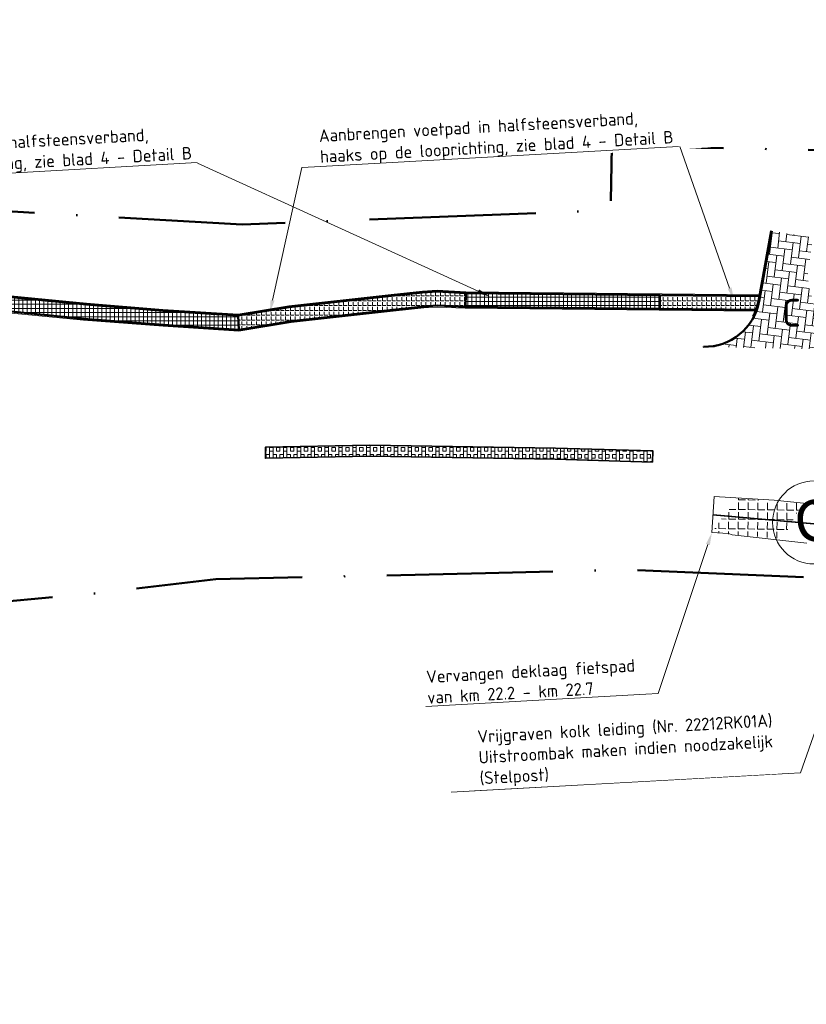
# Model space of a CAD drawing. Header units: metres. Extents: x 125342 to 129425, y 451189 to 457051.
# Tile 52 of 68: x 127828 to 127885, y 451854 to 451925. Entities that reach past the tile are written whole.
import ezdxf
from ezdxf import colors
from ezdxf.entities.mleader import LeaderData, LeaderLine
from ezdxf.math import Vec2, Vec3

# ---------------------------------------------------------------- set-up
doc = ezdxf.new("R2010")
doc.units = ezdxf.units.M
doc.linetypes.add('VW-30-270_STREEP', pattern=[3, 0.3, -2.7])
doc.linetypes.add('XX-PROJECTGRENS', pattern=[18, 12, -3, 0, -3])
for name, color, linetype, lineweight in [('N-WE-KG-GRENS_PROJECT_NIEUW-G', 7, 'XX-PROJECTGRENS', 50), ('N-WE-VH-KANTOPSLUITING_ACHTERKANTBAND-G', 5, 'Continuous', 35), ('N-WE-VH-KANTVERHARDING-G', 210, 'Continuous', 50), ('N-WE-VH-VERHARDING_ASFALT_FIETS_ZWART-O', 10, 'Continuous', 18), ('N-WE-VH-VERHARDING_BETONSTRAATSTEEN-A-500', 252, 'Continuous', 18), ('N-WE-VH-VERHARDING_GRASBETONSTEEN-A-1000-80CM', 72, 'Continuous', 18), ('N-WE-VH-VERHARDING_GRASBETONSTEEN-G', 70, 'Continuous', 35), ('N-WE-VH-VERHARDING_TEGEL-A-1000-freeze', 252, 'Continuous', 18), ('N-WE-VH-VERHARDING_TEGEL-O', 252, 'Continuous', 18), ('N-WE-VW-AANPIJLING-G', 7, 'Continuous', 18), ('N-WE-VW-MARKERING_LANGS_STREEP_30270_010-G', 7, 'VW-30-270_STREEP', 13), ('X-XX-AL-T18', 7, 'Continuous', 18)]:
    doc.layers.add(name, color=color, linetype=linetype, lineweight=lineweight)
doc.styles.add('NLCS-ISO-M500-T18', font='NLCS-ISO.ttf', dxfattribs={"height": 0.9})
doc.styles.get("Standard").update_dxf_attribs({"font": 'arial.ttf'})
pattern_1 = [(0, (0, 0), (0, 0.3492500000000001), [0.254, -0.09525]), (90, (0, 0), (-0.3492500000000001, 2.138539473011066e-17), [0.254, -0.09525])]

# ---------------------------------------------------------------- blocks, each defined once
blk = doc.blocks.new('symbool met letter')
at = {"layer": 'N-WE-VH-VERHARDING_TEGEL-O'}
blk.add_circle((-0.002874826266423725, -0.006289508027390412), 3, dxfattribs=at)
blk.add_attdef('LETTER', (-1.389117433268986, -1.384762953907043), '', height=3)

msp = doc.modelspace()

# ---------------------------------------------------------------- hatches: boundary and pattern name
at = {"layer": 'N-WE-VH-VERHARDING_ASFALT_FIETS_ZWART-O'}
h = msp.add_hatch(dxfattribs=at)
h.set_pattern_fill('ANGLE', scale=0.1, angle=-0.7003913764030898)
h.set_pattern_definition([(359.299608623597, (0, 0), (0.008538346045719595, 0.6984478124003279), [0.508, -0.1905]), (89.29960862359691, (0, 0), (-0.6984478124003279, 0.008538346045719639), [0.508, -0.1905])])
edge = h.paths.add_edge_path()
edge.add_arc((127903.0242057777, 452151.4499459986), 262.3885520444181, 265.1972650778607, 265.93632545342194, ccw=False)
edge.add_line((127881.0556168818, 451889.982675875), (127879.8434580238, 451890.0885684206))
edge.add_line((127879.8434580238, 451890.0885684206), (127878.8123091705, 451888.8629099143))
edge.add_line((127878.8123091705, 451888.8629099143), (127883.6967060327, 451888.3851848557))
edge.add_line((127883.6967060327, 451888.3851848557), (127884.4300269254, 451889.7210619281))
h.paths.add_polyline_path([(127883.6967060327, 451888.3851848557), (127878.8123091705, 451888.8629099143), (127877.9187241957, 451887.6152380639), (127880.9388314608, 451887.349479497), (127883.038597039, 451887.1863199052)])
at = {"layer": 'N-WE-VH-VERHARDING_BETONSTRAATSTEEN-A-500'}
h = msp.add_hatch(dxfattribs=at)
h.set_pattern_fill('AVH-BSS_KEIFORMAAT_ELLEBOOG-SO', color=256, scale=5, angle=353, pattern_type=2)
h.set_pattern_definition([(353, (0, 0), (0.5850681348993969, 0.4571053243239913), [1.575, -0.525]), (262.9999999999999, (0.1279628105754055, 1.042173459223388), (0.5850681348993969, 0.4571053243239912), [1.575, -0.525])])
edge = h.paths.add_edge_path()
edge.add_line((127884.8866143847, 451906.7052940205), (127885.2052968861, 451908.9030474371))
edge.add_line((127885.2052968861, 451908.9030474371), (127882.2461289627, 451909.3827018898))
edge.add_line((127882.2461289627, 451909.3827018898), (127881.4918710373, 451905.2312981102))
edge.add_arc((127874.9184438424, 451905.9007444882), 6.607427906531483, 336.1659140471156, 354.1849717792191, ccw=False)
edge.add_arc((127877.3896692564, 451905.0295546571), 3.999999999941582, 268.766446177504, 333.2755186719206, ccw=False)
edge.add_line((127877.3035576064, 451901.0304816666), (127882.5318176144, 451900.9184836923))
edge.add_line((127882.5318176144, 451900.9184836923), (127890.8572272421, 451900.7742139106))
edge.add_line((127890.8572272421, 451900.7742139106), (127890.8191675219, 451901.5749935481))
edge.add_line((127890.8191675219, 451901.5749935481), (127887.9514076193, 451902.232422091))
edge.add_arc((127888.8452139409, 451906.1312822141), 4.000000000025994, 171.7494019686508, 257.0881577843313, ccw=False)
at = {"layer": 'N-WE-VH-VERHARDING_GRASBETONSTEEN-A-1000-80CM'}
h = msp.add_hatch(dxfattribs=at)
h.set_pattern_fill('AVH-GRASBETONSTEEN_01-SO', color=256, scale=0.5, pattern_type=2)
h.set_pattern_definition([(90, (0, 0), (-1, 6.123233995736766e-17), []), (90, (0.25, 0), (-1, 6.123233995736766e-17), []), (0, (0, 0), (0, 1), [-0.25, 0.25]), (0, (0, 0.25), (0, 1), [-0.25, 0.25]), (0, (0, 0.5), (0, 1), [0.25, -0.25]), (0, (0, 0.75), (0, 1), [0.25, -0.25]), (90, (0.5, 0), (-1, 6.123233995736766e-17), [0.25, -0.25]), (90, (0.75, 0), (-1, 6.123233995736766e-17), [0.25, -0.25])])
h.paths.add_polyline_path([(127873.643195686, 451892.7109808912), (127866.6221979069, 451892.9061858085), (127853.239163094, 451893.1298688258), (127845.6979315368, 451892.9818937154), (127845.6955, 451893.782), (127853.238, 451893.93), (127866.64, 451893.706), (127873.6654295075, 451893.5106718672)])
at = {"layer": 'N-WE-VH-VERHARDING_TEGEL-A-1000-freeze'}
h = msp.add_hatch(dxfattribs=at)
h.set_pattern_fill('AVH-TEGEL_300X300_BLOK-SO', color=256, pattern_type=2)
h.set_pattern_definition([(0, (0, 0), (0, 0.3), []), (90, (0, 0), (-0.3, 1.83697019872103e-17), [])])
edge = h.paths.add_edge_path()
edge.add_spline(control_points=[(127802.3816695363, 451906.1357664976), (127802.5995172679, 451905.7310008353), (127802.5988452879, 451905.1306564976)], knot_values=[1.822558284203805, 1.822558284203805, 1.822558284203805, 2.221741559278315, 2.221741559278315, 2.221741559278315], weights=[0.8869659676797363, 0.8989450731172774, 0.9491717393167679], degree=2, periodic=0)
edge.add_line((127802.5988452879, 451905.1306564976), (127802.666, 451905.131))
edge.add_arc((127750.3842441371, 450617.4636454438), 1288.728287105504, 87.45419745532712, 87.67495889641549, ccw=False)
edge.add_arc((127789.5803892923, 451502.6980846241), 402.6265631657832, 87.06358685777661, 87.43101609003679, ccw=False)
edge.add_line((127810.2059999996, 451904.796), (127813.803, 451904.61))
edge.add_line((127813.803, 451904.61), (127817.6379999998, 451904.41))
edge.add_arc((127813.1463086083, 451818.2035517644), 86.32338622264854, 85.11984264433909, 87.01736409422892, ccw=False)
edge.add_arc((127793.8969977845, 451592.3758922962), 312.9699557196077, 84.13753925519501, 85.1257103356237, ccw=False)
edge.add_line((127825.864, 451903.709), (127832.594, 451903.051))
edge.add_line((127832.594, 451903.051), (127838.333, 451902.609))
edge.add_line((127838.333, 451902.609), (127843.784, 451902.26))
edge.add_line((127843.784, 451902.26), (127843.7311144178, 451903.278619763))
edge.add_line((127843.7311144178, 451903.278619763), (127838.303, 451903.627))
edge.add_line((127838.303, 451903.627), (127832.784, 451904.078))
edge.add_line((127832.784, 451904.078), (127825.798, 451904.752))
edge.add_arc((127791.2516381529, 451557.0455375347), 349.4184241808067, 84.32600131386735, 85.19509935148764)
edge.add_arc((127812.517908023, 451810.694387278), 94.87966068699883, 85.16196214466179, 86.85336411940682)
edge.add_line((127817.7260000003, 451905.431), (127814.7045702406, 451905.5973678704))
edge.add_line((127814.7045702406, 451905.5973678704), (127814.4180976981, 451905.6131418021))
edge.add_line((127814.4180976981, 451905.6131418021), (127813.894, 451905.642))
edge.add_line((127813.894, 451905.642), (127810.2650000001, 451905.841))
edge.add_arc((127801.8838892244, 451752.0142424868), 154.0549069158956, 86.88137509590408, 87.84306931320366)
edge.add_arc((127784.727920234, 451291.0381324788), 615.3501384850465, 87.86222996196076, 88.32711143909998)
edge.add_line((127802.6920000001, 451906.126), (127802.3816695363, 451906.1357664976))
h = msp.add_hatch(dxfattribs=at)
h.set_pattern_fill('ANGLE', color=251, scale=0.05)
h.set_pattern_definition(pattern_1)
h.paths.add_polyline_path([(127860.157, 451904.9), (127858.0863966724, 451905.01412225), (127857.0459107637, 451904.9534708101), (127854.7882191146, 451904.7090815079), (127847.4112085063, 451903.8854541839), (127843.7311144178, 451903.278619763), (127843.784, 451902.26), (127847.55, 451902.881), (127854.899, 451903.7015), (127857.13, 451903.943), (127858.125, 451904.001), (127860.128, 451903.915)])
h = msp.add_hatch(dxfattribs=at)
h.set_pattern_fill('AVH-TEGEL_300X300_BLOK-SO', color=256, pattern_type=2)
h.set_pattern_definition([(0, (0, 5), (0, 0.3), []), (90, (0, 5), (-0.3, 1.83697019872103e-17), [])])
edge = h.paths.add_edge_path()
edge.add_spline(control_points=[(127860.157, 451904.9), (127860.128, 451903.915)], knot_values=[1.822558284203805, 1.822558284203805, 2.221741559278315, 2.221741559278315], weights=[0.8869659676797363, 0.9491717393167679], degree=1, periodic=0)
edge.add_line((127860.128, 451903.915), (127874.1623860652, 451903.7638019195))
edge.add_line((127874.1623860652, 451903.7638019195), (127874.173, 451904.749))
edge.add_line((127874.173, 451904.749), (127860.157, 451904.9))
h = msp.add_hatch(dxfattribs=at)
h.set_pattern_fill('ANGLE', color=251, scale=0.05)
h.set_pattern_definition(pattern_1)
edge = h.paths.add_edge_path()
edge.add_line((127881.3900588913, 451904.6712477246), (127874.173, 451904.749))
edge.add_line((127874.173, 451904.749), (127874.1623860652, 451903.7638019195))
edge.add_line((127874.1623860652, 451903.7638019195), (127881.1581430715, 451903.6884338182))
edge.add_arc((127877.3896692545, 451905.0295546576), 4.000000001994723, 340.4104217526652, 349.7016459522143)
edge.add_line((127881.3252299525, 451904.3144588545), (127881.3900588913, 451904.6712477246))
at = {"layer": 'N-WE-VW-AANPIJLING-G'}
h = msp.add_hatch(dxfattribs=at)
h.set_pattern_fill('ANGLE', color=256)
h.set_pattern_definition([(0, (0, 0), (0, 6.985), [5.08, -1.905]), (90, (0, 0), (-6.985, 4.277078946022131e-16), [5.08, -1.905])])
h.paths.add_polyline_path([(127874.7202852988, 451904.733779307), (127860.7559641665, 451904.8678915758)])
edge = h.paths.add_edge_path()
edge.add_line((127858.7295490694, 451904.8315252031), (127860.7559641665, 451904.8678915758))
edge.add_line((127858.7295490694, 451904.8315252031), (127860.7559641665, 451904.8678915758))
edge = h.paths.add_edge_path()
edge.add_line((127857.6890631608, 451904.7708737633), (127858.7295490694, 451904.8315252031))
edge.add_line((127857.6890631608, 451904.7708737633), (127858.7295490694, 451904.8315252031))
edge = h.paths.add_edge_path()
edge.add_line((127855.4313715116, 451904.526484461), (127857.6890631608, 451904.7708737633))
edge.add_line((127855.4313715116, 451904.526484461), (127857.6890631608, 451904.7708737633))
edge = h.paths.add_edge_path()
edge.add_line((127848.0543609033, 451903.702857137), (127855.4313715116, 451904.526484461))
edge.add_line((127848.0543609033, 451903.702857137), (127855.4313715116, 451904.526484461))
edge = h.paths.add_edge_path()
edge.add_line((127844.3742668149, 451903.0960227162), (127848.0543609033, 451903.702857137))
edge.add_line((127844.3742668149, 451903.0960227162), (127848.0543609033, 451903.702857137))
h.paths.add_polyline_path([(127848.193152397, 451902.6984029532), (127844.427152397, 451902.0774029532)])
edge = h.paths.add_edge_path()
edge.add_line((127855.542152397, 451903.5189029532), (127848.193152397, 451902.6984029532))
edge.add_line((127855.542152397, 451903.5189029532), (127848.193152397, 451902.6984029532))
edge = h.paths.add_edge_path()
edge.add_line((127857.773152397, 451903.7604029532), (127855.542152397, 451903.5189029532))
edge.add_line((127857.773152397, 451903.7604029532), (127855.542152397, 451903.5189029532))
edge = h.paths.add_edge_path()
edge.add_line((127858.768152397, 451903.8184029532), (127857.773152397, 451903.7604029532))
edge.add_line((127858.768152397, 451903.8184029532), (127857.773152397, 451903.7604029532))
edge = h.paths.add_edge_path()
edge.add_line((127860.774152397, 451903.8544029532), (127858.768152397, 451903.8184029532))
edge.add_line((127860.774152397, 451903.8544029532), (127858.768152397, 451903.8184029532))
edge = h.paths.add_edge_path()
edge.add_line((127881.7255705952, 451904.0183517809), (127876.9214251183, 451904.6495380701))
edge.add_arc((127871.9909257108, 451804.6194062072), 100.1515706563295, 87.17816664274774, 88.43836549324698)

# ---------------------------------------------------------------- linework, layer by layer
at = {"layer": 'N-WE-VH-KANTOPSLUITING_ACHTERKANTBAND-G', "lineweight": 18}
for points in [[(127882.1496175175, 451909.4108771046), (127881.2268409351, 451904.3323362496, -0.07479522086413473), (127880.8518893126, 451903.234274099, -0.07479522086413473)], [(127843.7261175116, 451903.3791462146), (127838.3102753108, 451903.7267388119), (127832.7928744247, 451904.177608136), (127825.8077450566, 451904.8515241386, 0.003792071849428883), (127820.5283763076, 451905.3356485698, 0.007380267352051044), (127817.7314891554, 451905.5308492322), (127814.4235956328, 451905.7129905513), (127813.8994979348, 451905.7418487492), (127810.2704753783, 451905.9408499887, 0.004196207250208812), (127807.6857636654, 451906.059929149, 0.002028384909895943), (127802.6950324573, 451906.2259540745), (127802.326502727, 451906.2375521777)], [(127802.6003983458, 451905.0298614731), (127802.6642263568, 451905.0309896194, -0.0009628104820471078), (127807.6225581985, 451904.8200986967, -0.001603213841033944), (127810.2008772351, 451904.6961312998), (127813.7978359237, 451904.5101334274), (127817.6327919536, 451904.3101357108, -0.008279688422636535), (127820.4814928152, 451904.1143625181, -0.004311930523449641), (127825.8540275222, 451903.6094981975), (127832.5852942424, 451902.9513743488), (127838.325965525, 451902.5092456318), (127843.7865659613, 451902.1596309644)]]:
    msp.add_lwpolyline(points, format="xyb", dxfattribs=at)
for points in [[(127881.4081767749, 451904.770960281), (127860.1625031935, 451904.9998484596), (127858.0862381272, 451905.1142827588), (127857.0376150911, 451905.053156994), (127854.7772902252, 451904.8084826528), (127847.3975162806, 451903.9845468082), (127843.7261175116, 451903.3791462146)], [(127843.7865659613, 451902.1596309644), (127847.5636922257, 451902.7819073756), (127854.9099288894, 451903.6020988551), (127857.1382956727, 451903.8433138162), (127858.125766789, 451903.9008749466), (127860.1237103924, 451903.8150920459), (127881.1212170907, 451903.5888774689)]]:
    msp.add_lwpolyline(points, dxfattribs=at)
at = {"layer": 'N-WE-VH-KANTVERHARDING-G', "flags": 128}
for points in [[(127882.2480065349, 451909.3929997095), (127881.3252299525, 451904.3144588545, -0.3685982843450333), (127877.3035576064, 451901.0304816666), (127877.3035576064, 451901.0304816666)], [(127843.7311144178, 451903.278619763), (127838.303, 451903.627), (127832.784, 451904.078), (127825.798, 451904.752, 0.003792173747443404), (127820.52, 451905.236, 0.007380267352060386), (127817.7260000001, 451905.431), (127814.418097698, 451905.6131418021), (127813.894, 451905.642), (127810.2650000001, 451905.841, 0.004196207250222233), (127807.6820000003, 451905.96, 0.00202843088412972), (127802.6920000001, 451906.126), (127802.3816695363, 451906.1357664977)], [(127802.5986317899, 451905.1298092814), (127802.666, 451905.131, -0.0009632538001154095), (127807.6270000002, 451904.92, -0.001603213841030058), (127810.2059999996, 451904.796), (127813.803, 451904.61), (127817.638, 451904.41, -0.0082796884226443), (127820.4900000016, 451904.2139999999, -0.004311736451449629), (127825.864, 451903.709), (127832.594, 451903.051), (127838.333, 451902.609), (127843.784, 451902.26)]]:
    msp.add_lwpolyline(points, format="xyb", dxfattribs=at)
for points in [[(127860.157, 451904.9), (127858.0863966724, 451905.01412225), (127857.0459107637, 451904.9534708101), (127854.7882191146, 451904.7090815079), (127847.4112085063, 451903.8854541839), (127843.7311144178, 451903.278619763), (127843.784, 451902.26), (127847.55, 451902.881), (127854.899, 451903.7015), (127857.13, 451903.943), (127858.125, 451904.001), (127860.128, 451903.915)], [(127860.157, 451904.9), (127874.173, 451904.749), (127874.1623860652, 451903.7638019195), (127860.128, 451903.915)]]:
    msp.add_lwpolyline(points, close=True, dxfattribs=at)
msp.add_lwpolyline([(127881.3900588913, 451904.6712477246), (127874.173, 451904.749), (127874.1623860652, 451903.7638019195), (127881.1581430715, 451903.6884338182, 0.04056283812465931), (127881.3252299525, 451904.3144588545)], format="xyb", close=True, dxfattribs=at)
for points in [[(127843.7311803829, 451903.2773492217), (127843.7312463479, 451903.2760786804)], [(127843.7312463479, 451903.2760786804), (127843.784, 451902.26)]]:
    msp.add_lwpolyline(points, dxfattribs=at)
at = {"layer": 'N-WE-VH-VERHARDING_ASFALT_FIETS_ZWART-O', "flags": 128}
msp.add_lwpolyline([(127887.593, 451889.4299999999), (127882.418, 451889.949), (127878.0914512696, 451890.2343322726), (127877.9187241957, 451887.6152380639), (127879.129, 451887.541), (127879.376, 451887.447), (127884.778, 451886.862)], dxfattribs=at)
at = {"layer": 'N-WE-VH-VERHARDING_GRASBETONSTEEN-G', "flags": 128}
msp.add_lwpolyline([(127873.643195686, 451892.7109808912), (127866.6221979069, 451892.9061858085), (127853.239163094, 451893.1298688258), (127845.6979315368, 451892.9818937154), (127845.6955, 451893.782), (127853.238, 451893.93), (127866.64, 451893.706), (127873.6654295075, 451893.5106718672)], close=True, dxfattribs=at)
at = {"layer": 'N-WE-VW-MARKERING_LANGS_STREEP_30270_010-G', "const_width": 0.1, "flags": 128}
msp.add_lwpolyline([(128363.3152296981, 451875.5372816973, 0.01410033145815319), (128357.896952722, 451876.8157518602), (128354.9566209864, 451877.3865997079), (128346.084919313, 451878.9552549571), (128344.5638065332, 451879.1988165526, 0.006531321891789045), (128334.8055321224, 451880.3415698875, 0.009379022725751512), (128328.6046587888, 451880.844328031), (128326.3153229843, 451880.9264682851, -0.001408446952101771), (128290.4906554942, 451881.2539516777, 0.002250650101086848), (128247.8291980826, 451882.1619823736), (128217.3321980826, 451882.9419823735), (128199.1641980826, 451883.1559823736), (128160.0269623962, 451884.0042978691), (128137.5499623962, 451884.3912978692), (128080.1582152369, 451885.6039656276, -0.003127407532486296), (128064.5932152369, 451885.8339656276, 0.001076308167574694), (127995.716125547, 451887.2040134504), (127961.2755283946, 451887.7778348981, 0.002434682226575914), (127938.3035535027, 451887.9250320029, 0.00728323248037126), (127925.7785535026, 451887.3910320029), (127916.7209772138, 451887.2226061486, -0.008970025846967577), (127901.5899772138, 451887.2926061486, -0.01185576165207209), (127892.5839772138, 451887.5976061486), (127878.0033980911, 451888.8991648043)], format="xyb", dxfattribs=at)
at = {"layer": 'X-XX-AL-T18'}
for points in [[(127861.1239853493, 451905.1723607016), (127861.8816616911, 451904.6640039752), (127861.0000683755, 451904.899149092)], [(127879.3396453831, 451905.3177246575), (127879.4992821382, 451904.4193839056), (127879.0569206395, 451905.2173916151)]]:
    msp.add_solid(points, dxfattribs=at)

# ---------------------------------------------------------------- block references
at = {"layer": 'N-WE-VH-VERHARDING_TEGEL-O', "color": 7, "rotation": 6.384838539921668}
msp.add_blockref('symbool met letter', (127885.296915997, 451888.3600094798), dxfattribs=at).add_auto_attribs({'LETTER': 'C'})

# ---------------------------------------------------------------- texts
at = {"layer": 'X-XX-AL-T18', "insert": (127882.9785165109, 451904.4846307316), "char_height": 2, "attachment_point": 1, "style": 'NLCS-ISO-M500-T18'}
msp.add_mtext_dynamic_manual_height_columns('C', width=4.548558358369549, gutter_width=4.5, heights=[0], dxfattribs=at)

# ---------------------------------------------------------------- next in the draw order: leaders
at = {"layer": 'X-XX-AL-T18'}
ml = msp.add_multileader_mtext('Standard', dxfattribs=at)
ml.set_content('Herstraten voetpad in halfsteensverband, ^Jhaaks op de looprichting, zie blad 4 - Detail B', color=7, style='NLCS-ISO-M500-T18')
ml.set_leader_properties(color=256, lineweight=-1)
ml.build(insert=Vec2(0, 0))
ml.multileader.update_dxf_attribs({"text_left_attachment_type": 5, "text_right_attachment_type": 5, "dogleg_length": 0.9, "arrow_head_size": 0.8999999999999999})
ctx = ml.context
ctx.base_point, ctx.char_height, ctx.arrow_head_size, ctx.landing_gap_size, ctx.plane_origin, ctx.plane_x_axis, ctx.plane_y_axis = Vec3(127814.4902687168, 451912.8562477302), 0.9, 0.8999999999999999, 0.45, Vec3(127779.9767346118, 451907.6778178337), Vec3(0.9984505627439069, 0.05564596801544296), Vec3(-0.05564596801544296, 0.9984505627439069)
ctx.left_attachment, ctx.right_attachment = 5, 5
notes = []
notes.append((ctx, [(0, (1, 1, 0), (127813.5916632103, 451912.806166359), (0.9984505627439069, 0.05564596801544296), 0.9000000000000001, [(0, [(127812.0435915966, 451905.6147193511)], 0, [])])]))
ctx.mtext.insert, ctx.mtext.text_direction, ctx.mtext.rotation, ctx.mtext.width, ctx.mtext.flow_direction = Vec3(127814.7909967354, 451915.5471514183), Vec3(0.9984505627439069, 0.05564596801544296), 0.05567472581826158, 27.7364096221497, 5
ctx.mtext.has_bg_fill, ctx.mtext.bg_color, ctx.mtext.bg_scale_factor, ctx.mtext.bg_transparency, ctx.mtext.use_window_bg_color = 1, -1027028792, 1.5, 0, 1
ml = msp.add_multileader_mtext('Standard', dxfattribs=at)
ml.set_content('Vervangen deklaag fietspad van km 22.2 - km 22.7', color=7, style='NLCS-ISO-M500-T18')
ml.set_leader_properties(color=256, lineweight=-1)
ml.build(insert=Vec2(0, 0))
ml.multileader.update_dxf_attribs({"text_left_attachment_type": 5, "text_right_attachment_type": 5, "dogleg_length": 0.9, "arrow_head_size": 0.8999999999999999})
ctx = ml.context
ctx.base_point, ctx.char_height, ctx.arrow_head_size, ctx.landing_gap_size, ctx.plane_origin, ctx.plane_x_axis, ctx.plane_y_axis = Vec3(127856.9716050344, 451875.0480688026), 0.9, 0.8999999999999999, 0.45, Vec3(127958.6825204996, 451866.822809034), Vec3(0.9984505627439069, 0.05564596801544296), Vec3(-0.05564596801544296, 0.9984505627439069)
ctx.left_attachment, ctx.right_attachment = 5, 5
notes.append((ctx, [(1, (1, 1, 0), (127874.0451096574, 451875.9996148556), (-0.9984505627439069, -0.05564596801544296), 0.9, [(0, [(127877.9187241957, 451887.6152380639)], 0, [])])]))
ctx.mtext.insert, ctx.mtext.text_direction, ctx.mtext.rotation, ctx.mtext.width, ctx.mtext.flow_direction = Vec3(127857.2773411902, 451877.6491119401), Vec3(0.9984505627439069, 0.05564596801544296), 0.05567472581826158, 15.30000000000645, 5
ctx.mtext.has_bg_fill, ctx.mtext.bg_color, ctx.mtext.bg_scale_factor, ctx.mtext.bg_transparency, ctx.mtext.use_window_bg_color = 1, -1027028792, 1.5, 0, 1
for ctx, leaders in notes:
    for number, flags, end, landing, length, lines in leaders:
        leader = LeaderData()
        leader.index, (leader.has_last_leader_line, leader.has_dogleg_vector, leader.attachment_direction) = number, flags
        leader.last_leader_point, leader.dogleg_vector, leader.dogleg_length = Vec3(end), Vec3(landing), length
        for number, points, colour, breaks in lines:
            line = LeaderLine()
            line.index, line.vertices, line.color, line.breaks = number, Vec3.list(points), colors.encode_raw_color(colour), breaks
            leader.lines.append(line)
        ctx.leaders.append(leader)

# ---------------------------------------------------------------- next in the draw order: linework, layer by layer
at = {"layer": 'X-XX-AL-T18', "linetype": 'ByBlock'}
msp.add_lwpolyline([(127861.0620268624, 451905.0357548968), (127840.8065688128, 451914.2905413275)], dxfattribs=at)

# ---------------------------------------------------------------- next in the draw order: leaders
at = {"layer": 'X-XX-AL-T18'}
ml = msp.add_multileader_mtext('Standard', dxfattribs=at)
ml.set_content('Vrijgraven kolk leiding (Nr. 22212RK01A)^JUitstroombak maken indien noodzakelijk^J(Stelpost)', color=7, style='NLCS-ISO-M500-T18')
ml.set_leader_properties(color=256, lineweight=-1)
ml.build(insert=Vec2(0, 0))
ml.multileader.update_dxf_attribs({"text_left_attachment_type": 5, "text_right_attachment_type": 5, "dogleg_length": 0.9, "arrow_head_size": 0.8999999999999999})
ctx = ml.context
ctx.base_point, ctx.char_height, ctx.arrow_head_size, ctx.landing_gap_size, ctx.plane_origin, ctx.plane_x_axis, ctx.plane_y_axis = Vec3(127860.7684747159, 451868.9671329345), 0.9, 0.8999999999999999, 0.45, Vec3(127883.8324254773, 451867.5160566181), Vec3(0.9984505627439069, 0.05564596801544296), Vec3(-0.05564596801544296, 0.9984505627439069)
ctx.left_attachment, ctx.right_attachment = 5, 5
notes = []
notes.append((ctx, [(1, (1, 1, 0), (127884.3119389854, 451870.2792648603), (-0.9984505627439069, -0.05564596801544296), 0.9, [(0, [(127890.8355, 451888.9285)], 0, [])])]))
ctx.mtext.insert, ctx.mtext.text_direction, ctx.mtext.rotation, ctx.mtext.flow_direction = Vec3(127860.9757175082, 451873.335433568), Vec3(0.9984505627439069, 0.05564596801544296), 0.05567472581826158, 5
ctx.mtext.has_bg_fill, ctx.mtext.bg_color, ctx.mtext.bg_scale_factor, ctx.mtext.bg_transparency, ctx.mtext.use_window_bg_color = 1, -1027028792, 1.5, 0, 1
for ctx, leaders in notes:
    for number, flags, end, landing, length, lines in leaders:
        leader = LeaderData()
        leader.index, (leader.has_last_leader_line, leader.has_dogleg_vector, leader.attachment_direction) = number, flags
        leader.last_leader_point, leader.dogleg_vector, leader.dogleg_length = Vec3(end), Vec3(landing), length
        for number, points, colour, breaks in lines:
            line = LeaderLine()
            line.index, line.vertices, line.color, line.breaks = number, Vec3.list(points), colors.encode_raw_color(colour), breaks
            leader.lines.append(line)
        ctx.leaders.append(leader)

# ---------------------------------------------------------------- next in the draw order: linework, layer by layer
at = {"layer": 'N-WE-KG-GRENS_PROJECT_NIEUW-G', "flags": 128}
msp.add_lwpolyline([(129300.8875286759, 452079.9253960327), (129283.995, 452089.514), (129278.327, 452084.13), (129270.394, 452078.618), (129261.786, 452073.43), (129251.682, 452069.279), (129241.757, 452065.997), (129236.3843849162, 452064.8097128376), (129223.5548357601, 452063.692303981), (129215.5065248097, 452063.0348856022), (129204.2644392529, 452064.5405040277), (129193.4545771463, 452065.9882360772), (129189.7247774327, 452066.4877568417), (129128.4975729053, 452077.6398933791), (129099.335, 452078.944), (129071.5627529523, 452076.5468653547), (128999.8263664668, 452072.1970337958), (128975.0275457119, 452071.1480566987), (128957.1026812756, 452070.3898443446), (128929.970778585, 452069.2421791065), (128904.305092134, 452066.7161041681), (128903.9157044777, 452070.6724006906), (128869.5822884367, 452068.1040678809), (128868.5792328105, 452063.2461948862), (128847.0418001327, 452060.2117995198), (128813.374189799, 452055.7660657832), (128787.6426230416, 452051.2825484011), (128753.1277772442, 452045.2686156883), (128723.6430488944, 452038.0726624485), (128700.7260128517, 452030.7472563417), (128678.4743211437, 452022.320405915), (128650.0016509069, 452010.5226722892), (128624.6487383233, 451998.0749169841), (128606.9920269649, 451989.4058371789), (128592.9682973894, 451982.5204762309), (128591.8198382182, 451985.0256724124), (128554.0260455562, 451968.2121587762), (128547.0702932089, 451965.1853423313), (128548.1007612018, 451962.8172832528), (128516.6584216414, 451945.5148252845), (128489.4287081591, 451933.0861133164), (128461.6697938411, 451923.5640024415), (128434.4580743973, 451913.8343322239), (128383.1552930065, 451904.4788493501), (128348.8438078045, 451901.1223951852), (128299.1895398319, 451899.9831324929), (128237.6886513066, 451900.9924918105), (128204.7593614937, 451901.5329309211), (128099.4001576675, 451903.2620977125), (128058.7357873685, 451903.9294858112), (128010.20759515, 451904.7259358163), (127955.6725795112, 451905.6209704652), (127901.3254299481, 451906.5129218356), (127901.4644408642, 451914.9829430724), (127870.6982523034, 451915.4878811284), (127870.6226486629, 451910.8813044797), (127844.0150085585, 451909.8645810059), (127816.0526787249, 451911.4389399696), (127797.7675487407, 451912.1854177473), (127780.9965, 451913.2815), (127756.714, 451904.453), (127736.3122937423, 451899.2232796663), (127714.5607166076, 451891.7865283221), (127704.8158274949, 451887.6559248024), (127690.2188955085, 451880.2880924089), (127665.6348448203, 451864.6389993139), (127643.4066461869, 451846.4757148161), (127620.254964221, 451826.8959226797), (127605.3324962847, 451813.5304108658), (127583.3636461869, 451796.2547148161), (127558.3846461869, 451778.8877148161), (127544.6666461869, 451769.3777148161), (127537.5436461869, 451764.6947148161), (127535.8326461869, 451763.5247148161), (127528.3796461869, 451759.2877148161), (127514.4876461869, 451751.9517148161), (127506.0856461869, 451747.6047148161), (127500.2376461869, 451745.2877148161), (127451.3796461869, 451723.7247148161), (127445.6136461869, 451720.7077148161), (127440.8576461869, 451718.9527148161), (127431.2456461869, 451715.5677148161), (127421.0596461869, 451712.1007148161), (127402.3156461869, 451705.4897148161), (127400.1036461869, 451704.7097148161), (127396.9546461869, 451703.5997148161), (127375.9836461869, 451696.5597148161), (127350.9066461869, 451687.8467148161), (127344.9276461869, 451685.8207148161), (127334.6436461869, 451682.3357148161), (127331.2786461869, 451681.3717148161), (127322.1086461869, 451678.7177148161), (127308.2016461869, 451674.9087148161), (127295.3366461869, 451671.7617148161), (127284.2476461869, 451668.5357148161), (127283.6246461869, 451668.3777148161), (127215.9591160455, 451654.2070142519), (127193.3736461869, 451648.2757148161), (127179.1746461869, 451643.7377148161), (127170.1426461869, 451639.9087148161), (127144.4246461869, 451625.9107148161), (127142.4366461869, 451624.8627148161), (127133.6066461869, 451620.8607148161), (127128.7806461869, 451618.7057148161), (127121.4616461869, 451615.9217148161), (127118.0496461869, 451614.7827148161), (127113.5666461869, 451613.2307148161), (127106.9366461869, 451611.5047148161), (127103.0594763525, 451610.0651157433), (127082.4804385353, 451606.8846244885), (127064.8625205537, 451603.4856363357), (127048.5896633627, 451600.3803133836), (127040.2988477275, 451598.941106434), (127011.9962531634, 451593.611250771), (127000.5024741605, 451591.5726950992), (126980.3821532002, 451588.2066734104), (126934.997760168, 451583.806429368), (126923.6360001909, 451582.4021630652), (126916.1791932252, 451581.6687314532), (126909.2788856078, 451580.940495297), (126901.1373360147, 451580.0707536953), (126889.2385751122, 451578.6935256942), (126884.5419534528, 451578.2042081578), (126876.3400479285, 451577.4734947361), (126867.1637089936, 451576.5750835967), (126859.0270348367, 451575.7876165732), (126850.4248778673, 451574.9049505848), (126789.6485201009, 451569.3183421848), (126769.053875, 451567.67), (126760.4451601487, 451567.9251844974), (126747.162, 451569.001), (126735.9547892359, 451567.6851540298), (126718.893161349, 451565.9577676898), (126694.2762347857, 451563.465453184), (126688.5767469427, 451562.8884146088), (126688.83, 451560.387), (126664.678, 451559.795), (126628.3884170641, 451563.478227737), (126629.0939029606, 451569.1402724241), (126618.0409029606, 451570.5322724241), (126599.5079029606, 451572.6962724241), (126597.158379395, 451567.5534467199), (126553.1461052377, 451572.8174077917), (126527.51125, 451574.453), (126502.0124167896, 451574.9391979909), (126458.6955739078, 451576.071781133), (126419.7738715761, 451575.2181800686), (126375.8194912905, 451571.6306740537), (126341.9380997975, 451564.8213565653), (126317.0042159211, 451560.3610012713), (126299.9642136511, 451558.1967642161), (126279.5895333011, 451557.6852529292), (126266.6729401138, 451558.6184306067), (126237.7846500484, 451561.8655771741), (126210.6158769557, 451565.3723321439), (126182.1407341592, 451569.1542048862), (126167.0493217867, 451571.2814966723), (126142.661, 451574.814), (126143.5875, 451582.4565), (126098.9031360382, 451586.8024370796), (126098.1065286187, 451580.613407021), (126042.456762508, 451586.2629729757), (126019.1116602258, 451592.5807004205), (126008.693, 451594.543), (126007.8771152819, 451596.4296336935), (125988.3225433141, 451598.9658148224), (125940.8933328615, 451602.9576355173), (125940.1427044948, 451597.2935800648), (125904.2241624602, 451592.554215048), (125883.3478676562, 451589.2340544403), (125867.7596029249, 451584.1565748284), (125840.5725360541, 451573.9040426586), (125815.6124458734, 451562.4969618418), (125792.5984083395, 451547.6075104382), (125769.3945983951, 451532.5952814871), (125724.3518728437, 451494.2535646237), (125705.1257897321, 451477.8941485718), (125677.6504736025, 451453.6751389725), (125637.404, 451414.8643286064), (125603.6019363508, 451385.0921074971), (125589.326014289, 451373.5882823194), (125575.3272843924, 451362.9579712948), (125559.5158561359, 451353.3875174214), (125546.6961533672, 451346.5534375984), (125524.566, 451334.165), (125505.5153265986, 451323.6152444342), (125480.5074664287, 451312.4625337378), (125459.4907412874, 451302.0182471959), (125419.0251367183, 451281.7339425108), (125397.8539998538, 451270.607211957), (125379.9680369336, 451260.5764361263), (125387.132, 451251.911), (125397.843065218, 451241.2381361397), (125406.22, 451247.537), (125422.044, 451258.841), (125433.646, 451266.945), (125447.293, 451274.062), (125455.671, 451278.211), (125469.618, 451285.401), (125492.119, 451296.913), (125497.059, 451299.283), (125499.409, 451300.481), (125505.688, 451303.681), (125521.893, 451311.957), (125529.216, 451315.512), (125530.093, 451315.953), (125540.102, 451320.995), (125550.362, 451326.383), (125553.218, 451328.024), (125559.848, 451331.725), (125566.273, 451335.586), (125568.481, 451336.772), (125575.661, 451341.479), (125585.505, 451348.194), (125591.157, 451352.36), (125596.349, 451356.113), (125601.205, 451359.623), (125616.987, 451372.353), (125621.336, 451376.001), (125632.021, 451385.237), (125655.056, 451406.147), (125668.787, 451418.589), (125674.144, 451423.457), (125681.79, 451430.61), (125688.026, 451436.198), (125694.465, 451442.084), (125697.029, 451444.368), (125706.888, 451453.384), (125715.59, 451461.506), (125729.569, 451473.671), (125734.222, 451477.993), (125745.059, 451487.552), (125759.466, 451499.952), (125767.881, 451507.688), (125777.82, 451515.85), (125783.489, 451520.433), (125790.532, 451525.392), (125798.181, 451530.726), (125798.325, 451530.827), (125805.894, 451535.261), (125805.8989158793, 451535.2527058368), (125805.894, 451535.261), (125813.792862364, 451539.7164235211), (125816.086, 451541.149), (125821.007, 451543.755), (125828.977, 451547.465), (125833.624, 451549.646), (125841.494, 451553.256), (125851.862, 451557.868), (125863.23, 451562.182), (125870.826, 451565.016), (125885.394, 451569.409), (125889.467, 451570.614), (125895.915, 451572.146), (125908.835, 451574.987), (125913.908, 451575.793), (125913.9082408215, 451575.7914002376), (125913.908, 451575.793), (125923.48, 451577.079), (125928.829, 451577.885), (125937.027, 451578.444), (125948.775, 451579.308), (125956.174, 451579.291), (125968.672, 451579.181), (125980.073, 451577.868), (125988.37, 451576.862), (125990.698, 451576.58), (125999.5440580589, 451575.4338063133), (126001.454, 451575.177), (126006.2476897, 451574.4799253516), (126012.908, 451573.508), (126047.193, 451569.701), (126049.868, 451569.403), (126066.623, 451567.312), (126093.743801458, 451562.1545350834), (126191.5114125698, 451547.8010100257), (126240.9363245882, 451544.9737542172), (126251.0935, 451543.8055), (126272.7330048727, 451541.9483287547), (126292.239, 451540.907), (126311.9232444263, 451543.2236220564), (126337.52, 451547.637), (126360.272, 451552.103), (126375.299, 451554.538), (126378.023, 451554.891), (126382.275, 451555.443), (126382.925, 451555.418), (126395.227, 451557.101), (126401.975, 451557.737), (126406.343, 451558.149), (126409.654, 451558.461), (126415.08, 451558.939), (126435.009, 451560.077), (126454.763, 451560.213), (126475.117, 451560.1), (126490.796, 451559.735), (126493.972, 451559.786), (126512.701, 451559.622), (126516.5685156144, 451559.3627402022), (126528.63, 451558.681), (126541.308, 451558.264), (126547.86, 451557.942), (126560.613, 451556.399), (126578.244, 451554.308), (126583.045, 451553.686), (126587.696, 451553.038), (126602.951, 451551.297), (126610.0649587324, 451550.3300431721), (126617.18, 451549.579), (126632.46, 451547.762), (126641.312, 451546.817), (126650.915, 451545.647), (126655.597, 451545.355), (126664.393, 451544.805), (126668.119, 451544.457), (126676.596, 451544.612), (126689.224, 451544.87), (126693.449, 451545.422), (126712.953, 451546.86), (126730.456, 451548.571), (126740.682, 451549.427), (126744.248, 451549.78), (126746.2563934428, 451549.9151471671), (126763.238, 451548.691), (126774.74, 451549.348), (126778.7159761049, 451549.606881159), (126780.941, 451549.752), (126789.567, 451551.332), (126815.394, 451556.05), (126825.771, 451557.007), (126846.9, 451558.695), (126866.953, 451560.333), (126896.633, 451562.727), (126901.234, 451563.03), (126907.51, 451563.634), (126922.612, 451565.093), (126939.94, 451566.804), (126942.79, 451567.156), (126954.978, 451568.872), (126958.143, 451569.317), (126982.996, 451572.833), (126996.907, 451574.905), (126997.498, 451574.993), (126999.948, 451575.469), (127001.91, 451575.827), (127005.429, 451576.47), (127013.955, 451578.199), (127018.225, 451579.066), (127027.007, 451580.69), (127042.002, 451583.386), (127058.992, 451586.529), (127069.599, 451588.124), (127084.599, 451590.369), (127105.1553532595, 451594.2000606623), (127124.0782297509, 451599.5904777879), (127167.5094929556, 451620.3731127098), (127183.5716516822, 451626.9593681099), (127206.788, 451633.721), (127358.7719106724, 451670.9382613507), (127386.3116655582, 451680.5836607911), (127472.661609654, 451709.8244299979), (127498.9354463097, 451718.9760711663), (127534.9255338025, 451729.4231599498), (127544.0727526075, 451734.4879302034), (127565.6314455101, 451741.730491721), (127573.7899000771, 451738.6747580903), (127587.7524257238, 451732.0983260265), (127595.5670050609, 451740.8338136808), (127593.609, 451748.631), (127601.029, 451761.122), (127608.016, 451771.346), (127632.855, 451795.825), (127636.7108847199, 451801.8152299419), (127640.1068499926, 451807.1047265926), (127648.005, 451814.038), (127662.2750630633, 451832.0478549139), (127682.8107266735, 451847.2446239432), (127701.16187894, 451859.55504025), (127727.1310082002, 451868.9826132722), (127744.7598744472, 451875.5519224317), (127780.2702701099, 451880.5012861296), (127823.149435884, 451882.3), (127833.7084500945, 451883.2531743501), (127842.120679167, 451884.2464778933), (127861.5805, 451884.694), (127871.9505863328, 451884.9349074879), (127924.0433317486, 451882.7259812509), (127930.4885479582, 451882.6920104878), (127938.3055166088, 451882.6774624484), (127952.5125733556, 451882.7487867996), (127977.3799714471, 451882.2207127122), (128016.043778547, 451881.5717159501), (128035.5847369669, 451881.1548661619), (128064.4509415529, 451880.5686386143), (128076.2783147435, 451880.3826327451), (128082.1779195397, 451880.2639224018), (128114.9340150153, 451879.5128743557), (128137.905720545, 451879.0747273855), (128160.132994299, 451878.6467413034), (128176.8475092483, 451878.3306556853), (128198.5869093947, 451877.9536834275), (128210.4887316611, 451877.719084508), (128217.0855415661, 451877.5451531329), (128221.02833242, 451877.4588951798), (128248.2471535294, 451876.9018374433), (128265.6151494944, 451876.5459399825), (128278.5163250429, 451876.2499359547), (128292.3650592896, 451875.9673700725), (128306.9434459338, 451875.8351398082), (128325.7768192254, 451875.6899847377), (128331.7823586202, 451875.3058869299), (128335.0901086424, 451874.9970600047), (128343.0694728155, 451874.0898682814), (128353.2006838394, 451872.3309569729), (128359.52748611, 451871.0794266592), (128362.3594597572, 451870.3317704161), (128365.0495653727, 451869.580486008), (128376.5085984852, 451866.990998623), (128388.5282589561, 451868.035484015), (128398.6814638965, 451872.4372228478), (128399.6520351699, 451881.3152855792), (128398.233521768, 451888.2536317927), (128433.2092714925, 451896.6477960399), (128469.6429477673, 451907.2917538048), (128491.5023076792, 451915.2894771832), (128510.5765617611, 451923.5796514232), (128527.2709594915, 451930.8354772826), (128544.9862198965, 451939.6961253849), (128566.8784273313, 451950.6459585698), (128585.3075867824, 451959.8636778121), (128590.1259726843, 451939.7508126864), (128590.5526551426, 451937.9697584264), (128608.8286813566, 451944.5431450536), (128637.3071835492, 451954.7860831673), (128628.7398935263, 451975.6296944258), (128639.6401350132, 451980.7250630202), (128646.0541916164, 451986.4886775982), (128650.3413502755, 451990.3410804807), (128668.3150900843, 451998.8444804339), (128696.9039301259, 452010.1463264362), (128718.8877199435, 452018.8370395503), (128757.5958469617, 452029.550693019), (128784.9, 452036.566), (128820.01, 452039.825), (128838.7069807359, 452040.859430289), (128861.2702565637, 452043.1830396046), (128860.4996302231, 452030.8956561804), (128859.8637542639, 452026.7017872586), (128882.2409306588, 452028.2771861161), (128900.7959385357, 452029.4899778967), (128909.8093699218, 452034.3870521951, 0.005000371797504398), (128910.1414564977, 452034.5718027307), (128916.7319273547, 452038.3250895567), (128921.7694364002, 452040.7852464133), (128922.845318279, 452041.2798577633), (128927.3279887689, 452043.0902546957), (128929.6971082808, 452043.8403420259), (128930.1496091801, 452043.9422165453), (128937.1874099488, 452045.2247884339), (128940.4348294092, 452045.6988642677), (128946.0967711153, 452046.2412217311), (128948.6761794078, 452046.474098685, -0.0007129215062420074), (128948.6932223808, 452046.4756128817), (128999.8709868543, 452050.9490046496), (129022.8836807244, 452053.0293118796), (129027.4709412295, 452053.4556918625), (129029.3440344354, 452053.6297934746), (129035.56198236, 452054.0383445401, -0.0002959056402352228), (129054.0092832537, 452055.6324665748, -0.02063119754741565), (129088.2432460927, 452057.1518221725, 0.002468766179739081), (129115.7231484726, 452056.8551560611, -0.02747392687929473), (129126.245705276, 452056.2146812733), (129146.3095054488, 452053.8823592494), (129195.5365411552, 452045.1103666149, 0.01830557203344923), (129226.5235711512, 452040.7519391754, 0.001808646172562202), (129229.6010452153, 452040.444677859, 0.003318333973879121), (129231.2067116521, 452040.3109427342, 0.009794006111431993), (129236.590161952, 452040.0041393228, 0.03306507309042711), (129246.9595875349, 452040.0127738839, 0.06418772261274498), (129266.0512192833, 452043.7340416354), (129267.3087041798, 452044.0707798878), (129271.0822144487, 452045.2764870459), (129283.3103238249, 452053.0071392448), (129286.0036989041, 452055.5206274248), (129286.6312473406, 452056.2190080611), (129287.8877602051, 452057.6278369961), (129292.088, 452064.711), (129300.8875286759, 452079.9253960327)], format="xyb", close=True, dxfattribs=at)

# ---------------------------------------------------------------- next in the draw order: leaders
at = {"layer": 'X-XX-AL-T18'}
ml = msp.add_multileader_mtext('Standard', dxfattribs=at)
ml.set_content('Aanbrengen voetpad in halfsteensverband, ^Jhaaks op de looprichting, zie blad 4 - Detail B', color=7, style='NLCS-ISO-M500-T18')
ml.set_leader_properties(color=256, lineweight=-1)
ml.build(insert=Vec2(0, 0))
ml.multileader.update_dxf_attribs({"text_left_attachment_type": 5, "text_right_attachment_type": 5, "dogleg_length": 0.9, "arrow_head_size": 0.8999999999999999})
ctx = ml.context
ctx.base_point, ctx.char_height, ctx.arrow_head_size, ctx.landing_gap_size, ctx.plane_origin, ctx.plane_x_axis, ctx.plane_y_axis = Vec3(127849.2367100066, 451914.013688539), 0.9, 0.8999999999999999, 0.45, Vec3(127814.7231759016, 451908.8352586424), Vec3(0.9984505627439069, 0.05564596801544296), Vec3(-0.05564596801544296, 0.9984505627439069)
ctx.left_attachment, ctx.right_attachment = 5, 5
notes = []
notes.append((ctx, [(0, (1, 1, 0), (127848.3381045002, 451913.9636071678), (0.9984505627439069, 0.05564596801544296), 0.9000000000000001, [(0, [(127846.0239479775, 451903.5140569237)], 0, [])])]))
ctx.mtext.insert, ctx.mtext.text_direction, ctx.mtext.rotation, ctx.mtext.width, ctx.mtext.flow_direction = Vec3(127849.5374380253, 451916.7045922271), Vec3(0.9984505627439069, 0.05564596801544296), 0.05567472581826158, 27.7364096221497, 5
ctx.mtext.has_bg_fill, ctx.mtext.bg_color, ctx.mtext.bg_scale_factor, ctx.mtext.bg_transparency, ctx.mtext.use_window_bg_color = 1, -1027028792, 1.5, 0, 1
for ctx, leaders in notes:
    for number, flags, end, landing, length, lines in leaders:
        leader = LeaderData()
        leader.index, (leader.has_last_leader_line, leader.has_dogleg_vector, leader.attachment_direction) = number, flags
        leader.last_leader_point, leader.dogleg_vector, leader.dogleg_length = Vec3(end), Vec3(landing), length
        for number, points, colour, breaks in lines:
            line = LeaderLine()
            line.index, line.vertices, line.color, line.breaks = number, Vec3.list(points), colors.encode_raw_color(colour), breaks
            leader.lines.append(line)
        ctx.leaders.append(leader)

# ---------------------------------------------------------------- next in the draw order: linework, layer by layer
at = {"layer": 'X-XX-AL-T18', "linetype": 'ByBlock'}
msp.add_lwpolyline([(127879.1982830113, 451905.2675581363), (127875.6106382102, 451915.4838786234)], dxfattribs=at)

doc.saveas('drawing.dxf')
